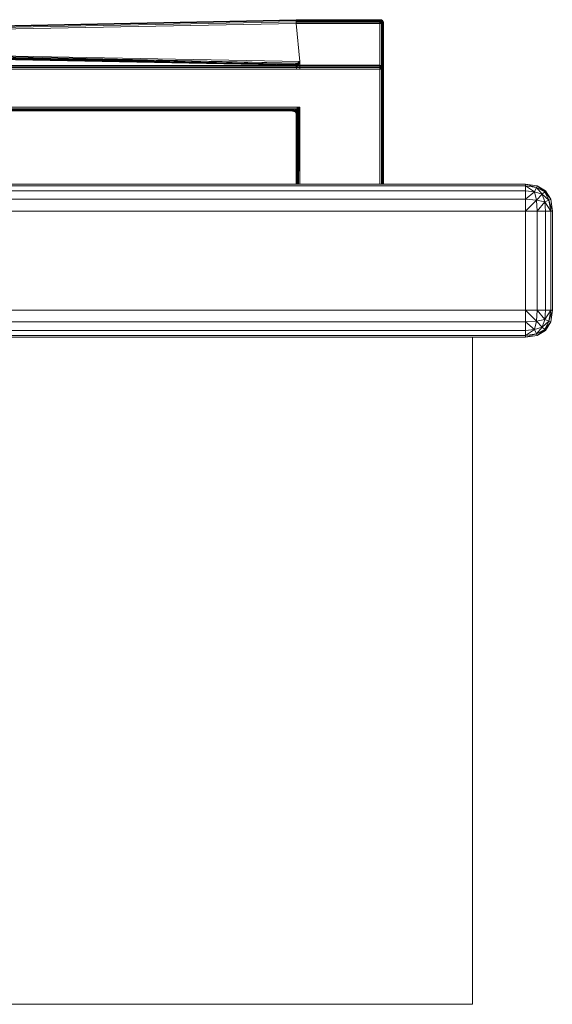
# Model space of a CAD drawing. Header units: millimetres. Extents: x 1 to 3476, y -521 to 159.
# Tile 32 of 130: x 823 to 908, y 1 to 159. Entities that reach past the tile are written whole.
import ezdxf

# ---------------------------------------------------------------- set-up
doc = ezdxf.new("R2010")
doc.units = ezdxf.units.MM
doc.layers.add('VG491211CA_dwg', color=8, linetype='Continuous', lineweight=9)

# ---------------------------------------------------------------- blocks, each defined once
blk = doc.blocks.new('VG491211CA_dwg-300031-Południe')
at = {"color": 18, "lineweight": 9}
for p, q in [((867.02, 158.9), (790.05, 157.41)), ((867.02, 158.79), (790.05, 157.3)), ((790.05, 157.11), (867.02, 158.6)), ((790.05, 156.85), (867.02, 158.34)), ((867.02, 158.9), (867.02, 158.94)), ((867.02, 158.94), (867.02, 158.9)), ((880.41, 158.94), (867.02, 158.94)), ((867.02, 158.94), (880.41, 158.94)), ((867.02, 158.79), (867.02, 158.9)), ((880.41, 158.9), (867.02, 158.9)), ((867.02, 158.9), (880.41, 158.9)), ((867.02, 158.6), (867.02, 158.79)), ((880.41, 158.79), (867.02, 158.79)), ((867.02, 158.79), (880.41, 158.79)), ((867.02, 158.34), (867.02, 158.6)), ((867.02, 158.6), (880.41, 158.6)), ((880.41, 158.6), (867.02, 158.6)), ((867.02, 158.34), (880.41, 158.34)), ((867.61, 152.22), (867.02, 158.34)), ((880.42, 158.88), (867.03, 158.88)), ((867.03, 158.88), (880.42, 158.88)), ((880.42, 158.85), (867.03, 158.85)), ((867.03, 158.85), (880.42, 158.85)), ((867.03, 158.73), (880.42, 158.73)), ((880.42, 158.73), (867.03, 158.73)), ((880.42, 158.55), (867.03, 158.55)), ((867.03, 158.55), (880.42, 158.55)), ((880.41, 158.9), (880.41, 158.94)), ((880.41, 158.94), (880.41, 158.9)), ((880.41, 158.94), (880.68, 158.9)), ((880.68, 158.9), (880.41, 158.94)), ((880.41, 158.94), (880.66, 158.86)), ((880.41, 158.94), (880.66, 158.86)), ((880.41, 158.79), (880.41, 158.9)), ((880.41, 158.9), (880.41, 158.79)), ((880.41, 158.9), (880.62, 158.77)), ((880.41, 158.9), (880.66, 158.86)), ((880.66, 158.86), (880.41, 158.9)), ((880.41, 158.9), (880.62, 158.77)), ((880.41, 158.6), (880.41, 158.79)), ((880.41, 158.79), (880.41, 158.6)), ((880.62, 158.77), (880.41, 158.79)), ((880.41, 158.79), (880.62, 158.77)), ((880.41, 158.6), (880.62, 158.77)), ((880.41, 158.6), (880.62, 158.77)), ((880.41, 158.34), (880.41, 158.6)), ((880.41, 158.6), (880.41, 158.34)), ((880.41, 158.6), (880.66, 158.58)), ((880.66, 158.58), (880.41, 158.6)), ((880.41, 158.34), (880.66, 158.58)), ((880.41, 158.34), (880.66, 158.58)), ((880.68, 158.34), (880.41, 158.34)), ((880.41, 158.34), (880.41, 151.63)), ((880.42, 158.85), (880.42, 158.88)), ((880.42, 158.88), (880.42, 158.85)), ((880.42, 158.88), (880.69, 158.85)), ((880.69, 158.85), (880.42, 158.88)), ((880.42, 158.88), (880.67, 158.81)), ((880.42, 158.88), (880.67, 158.81)), ((880.42, 158.73), (880.42, 158.85)), ((880.42, 158.85), (880.42, 158.73)), ((880.42, 158.85), (880.63, 158.72)), ((880.42, 158.85), (880.67, 158.81)), ((880.67, 158.81), (880.42, 158.85)), ((880.42, 158.85), (880.63, 158.72)), ((880.42, 158.73), (880.42, 158.55)), ((880.42, 158.55), (880.42, 158.73)), ((880.42, 158.73), (880.63, 158.72)), ((880.63, 158.72), (880.42, 158.73)), ((880.42, 158.55), (880.63, 158.72)), ((880.42, 158.55), (880.63, 158.72)), ((880.42, 158.55), (880.42, 158.28)), ((880.42, 158.28), (880.42, 158.55)), ((880.67, 158.53), (880.42, 158.55)), ((880.42, 158.55), (880.67, 158.53)), ((880.42, 158.28), (880.67, 158.53)), ((880.42, 158.28), (880.67, 158.53)), ((880.62, 158.77), (880.66, 158.86)), ((880.66, 158.86), (880.62, 158.77)), ((880.79, 158.71), (880.62, 158.77)), ((880.62, 158.77), (880.66, 158.58)), ((880.66, 158.58), (880.62, 158.77)), ((880.62, 158.77), (880.79, 158.71)), ((880.63, 158.72), (880.67, 158.81)), ((880.67, 158.81), (880.63, 158.72)), ((880.67, 158.53), (880.63, 158.72)), ((880.63, 158.72), (880.8, 158.66)), ((880.8, 158.66), (880.63, 158.72)), ((880.63, 158.72), (880.67, 158.53)), ((880.66, 158.86), (880.68, 158.9)), ((880.68, 158.9), (880.66, 158.86)), ((880.66, 158.86), (880.79, 158.71)), ((880.66, 158.86), (880.85, 158.77)), ((880.85, 158.77), (880.66, 158.86)), ((880.66, 158.86), (880.79, 158.71)), ((880.66, 158.58), (880.79, 158.71)), ((880.66, 158.58), (880.79, 158.71)), ((880.66, 158.58), (880.85, 158.54)), ((880.66, 158.58), (880.68, 158.34)), ((880.85, 158.54), (880.66, 158.58)), ((880.68, 158.34), (880.66, 158.58)), ((880.67, 158.81), (880.69, 158.85)), ((880.69, 158.85), (880.67, 158.81)), ((880.67, 158.81), (880.8, 158.66)), ((880.67, 158.81), (880.85, 158.72)), ((880.85, 158.72), (880.67, 158.81)), ((880.67, 158.81), (880.8, 158.66)), ((880.67, 158.53), (880.8, 158.66)), ((880.67, 158.53), (880.8, 158.66)), ((880.85, 158.49), (880.67, 158.53)), ((880.69, 158.28), (880.67, 158.53)), ((880.67, 158.53), (880.85, 158.49)), ((880.67, 158.53), (880.69, 158.28)), ((880.68, 158.9), (880.86, 158.79)), ((880.86, 158.79), (880.68, 158.9)), ((880.68, 158.9), (880.85, 158.77)), ((880.68, 158.9), (880.85, 158.77)), ((880.68, 158.34), (880.85, 158.54)), ((880.68, 158.34), (880.85, 158.54)), ((880.68, 158.34), (880.68, 132.58)), ((880.86, 158.34), (880.68, 158.34)), ((880.69, 158.85), (880.87, 158.73)), ((880.87, 158.73), (880.69, 158.85)), ((880.69, 158.85), (880.85, 158.72)), ((880.69, 158.85), (880.85, 158.72)), ((880.85, 158.77), (880.79, 158.71)), ((880.79, 158.71), (880.85, 158.77)), ((880.79, 158.71), (880.85, 158.54)), ((880.94, 158.58), (880.79, 158.71)), ((880.94, 158.58), (880.79, 158.71)), ((880.85, 158.54), (880.79, 158.71)), ((880.85, 158.72), (880.8, 158.66)), ((880.8, 158.66), (880.85, 158.72)), ((880.8, 158.66), (880.85, 158.49)), ((880.8, 158.66), (880.85, 158.49)), ((880.95, 158.53), (880.8, 158.66)), ((880.95, 158.53), (880.8, 158.66)), ((880.86, 158.79), (880.85, 158.77)), ((880.85, 158.77), (880.86, 158.79)), ((880.94, 158.58), (880.85, 158.77)), ((880.98, 158.6), (880.85, 158.77)), ((880.85, 158.77), (880.94, 158.58)), ((880.98, 158.6), (880.85, 158.77)), ((880.87, 158.73), (880.85, 158.72)), ((880.85, 158.72), (880.87, 158.73)), ((880.95, 158.53), (880.85, 158.72)), ((880.99, 158.55), (880.85, 158.72)), ((880.85, 158.72), (880.95, 158.53)), ((880.99, 158.55), (880.85, 158.72)), ((880.85, 158.54), (880.94, 158.58)), ((880.94, 158.58), (880.85, 158.54)), ((880.85, 158.54), (880.86, 158.34)), ((880.98, 158.34), (880.85, 158.54)), ((880.98, 158.34), (880.85, 158.54)), ((880.86, 158.34), (880.85, 158.54)), ((880.85, 158.49), (880.95, 158.53)), ((880.95, 158.53), (880.85, 158.49)), ((880.99, 158.28), (880.85, 158.49)), ((880.99, 158.28), (880.85, 158.49)), ((880.98, 158.6), (880.86, 158.79)), ((880.86, 158.79), (880.98, 158.6)), ((880.98, 158.34), (880.86, 158.34)), ((880.86, 158.34), (880.86, 132.58)), ((880.86, 158.34), (880.98, 158.34)), ((880.99, 158.55), (880.87, 158.73)), ((880.87, 158.73), (880.99, 158.55)), ((880.99, 158.28), (880.87, 158.28)), ((880.87, 158.28), (880.99, 158.28)), ((880.94, 158.58), (880.98, 158.6)), ((880.98, 158.6), (880.94, 158.58)), ((880.98, 158.34), (880.94, 158.58)), ((881.01, 158.34), (880.94, 158.58)), ((880.94, 158.58), (880.98, 158.34)), ((881.01, 158.34), (880.94, 158.58)), ((880.95, 158.53), (880.99, 158.55)), ((880.99, 158.55), (880.95, 158.53)), ((880.99, 158.28), (880.95, 158.53)), ((881.02, 158.28), (880.95, 158.53)), ((880.95, 158.53), (880.99, 158.28)), ((881.02, 158.28), (880.95, 158.53)), ((881.01, 158.34), (880.98, 158.6)), ((880.98, 158.6), (881.01, 158.34)), ((880.98, 132.58), (880.98, 158.34)), ((881.01, 158.34), (880.98, 158.34)), ((880.98, 158.34), (880.98, 132.58)), ((880.98, 158.34), (881.01, 158.34)), ((881.02, 158.28), (880.99, 158.55)), ((880.99, 158.55), (881.02, 158.28)), ((880.99, 132.58), (880.99, 158.28)), ((881.02, 158.28), (880.99, 158.28)), ((880.99, 158.28), (880.99, 132.58)), ((880.99, 158.28), (881.02, 158.28)), ((881.01, 132.58), (881.01, 158.34)), ((881.01, 158.34), (881.01, 132.58)), ((881.02, 132.58), (881.02, 158.28)), ((881.02, 158.28), (881.02, 132.58)), ((867.61, 152.22), (790.05, 153.72)), ((867.09, 151.97), (790.05, 153.69)), ((867.09, 151.97), (790.05, 153.46)), ((866.71, 151.79), (790.05, 153.43)), ((790.05, 153.27), (866.71, 151.79)), ((790.05, 153.26), (866.49, 151.68)), ((790.05, 153.16), (866.49, 151.68)), ((790.12, 153.1), (866.5, 151.63)), ((867.01, 151.59), (790.9, 151.59)), ((824.3, 152.5), (866.5, 151.63)), ((866.49, 151.68), (866.41, 151.65)), ((866.41, 151.65), (866.49, 151.68)), ((866.41, 151.65), (866.68, 151.6)), ((866.68, 151.6), (866.41, 151.65)), ((866.5, 151.63), (866.42, 151.59)), ((866.42, 151.59), (866.5, 151.63)), ((866.49, 151.68), (866.71, 151.79)), ((866.49, 151.68), (866.71, 151.64)), ((866.49, 151.68), (866.68, 151.6)), ((866.71, 151.64), (866.49, 151.68)), ((866.68, 151.6), (866.49, 151.68)), ((866.71, 151.64), (866.68, 151.6)), ((866.68, 151.6), (866.71, 151.64)), ((866.79, 151.77), (866.71, 151.64)), ((866.86, 151.75), (866.71, 151.64)), ((866.86, 151.75), (866.71, 151.64)), ((866.8, 151.72), (866.72, 151.59)), ((866.87, 151.7), (866.72, 151.59)), ((866.87, 151.7), (866.72, 151.59)), ((866.79, 151.77), (867.09, 151.97)), ((866.86, 151.75), (867.09, 151.97)), ((867.25, 151.87), (866.86, 151.75)), ((866.86, 151.75), (867.01, 151.63)), ((867.01, 151.63), (866.86, 151.75)), ((866.86, 151.75), (866.9, 151.52)), ((866.9, 151.52), (866.86, 151.75)), ((867.26, 151.81), (866.87, 151.7)), ((866.87, 151.7), (867.02, 151.58)), ((867.02, 151.58), (866.87, 151.7)), ((867.25, 151.87), (867.01, 151.63)), ((867.25, 151.87), (867.01, 151.63)), ((867.01, 151.63), (867.13, 151.48)), ((867.13, 151.48), (867.01, 151.63)), ((880.41, 151.63), (867.01, 151.63)), ((867.01, 151.63), (880.41, 151.63)), ((880.41, 151.59), (867.01, 151.59)), ((867.01, 151.59), (880.41, 151.59)), ((867.26, 151.81), (867.02, 151.58)), ((867.26, 151.81), (867.02, 151.58)), ((867.61, 152.22), (867.09, 151.97)), ((867.25, 151.87), (867.09, 151.97)), ((867.09, 151.97), (867.25, 151.87)), ((867.26, 151.81), (867.1, 151.92)), ((867.1, 151.92), (867.26, 151.81)), ((867.13, 151.48), (867.25, 151.87)), ((867.25, 151.87), (867.13, 151.48)), ((867.13, 151.48), (867.35, 151.7)), ((867.14, 151.43), (867.26, 151.81)), ((867.26, 151.81), (867.14, 151.43)), ((867.15, 151.41), (867.35, 151.7)), ((867.15, 151.41), (867.35, 151.7)), ((867.15, 151.41), (867.35, 151.7)), ((867.61, 152.22), (867.25, 151.87)), ((867.35, 151.7), (867.25, 151.87)), ((867.25, 151.87), (867.35, 151.7)), ((867.35, 151.7), (867.61, 152.22)), ((867.61, 151.03), (867.61, 152.22)), ((880.41, 151.59), (880.41, 151.63)), ((880.41, 151.63), (880.41, 151.59)), ((880.41, 151.63), (880.68, 151.59)), ((880.68, 151.59), (880.41, 151.63)), ((880.41, 151.63), (880.66, 151.55)), ((880.41, 151.63), (880.66, 151.55)), ((880.41, 151.48), (880.41, 151.59)), ((880.41, 151.59), (880.41, 151.48)), ((880.41, 151.59), (880.62, 151.46)), ((880.41, 151.59), (880.66, 151.55)), ((880.66, 151.55), (880.41, 151.59)), ((880.41, 151.59), (880.62, 151.46)), ((880.62, 151.46), (880.66, 151.55)), ((880.66, 151.55), (880.62, 151.46)), ((880.66, 151.55), (880.68, 151.59)), ((880.68, 151.59), (880.66, 151.55)), ((880.66, 151.55), (880.79, 151.4)), ((880.66, 151.55), (880.85, 151.46)), ((880.85, 151.46), (880.66, 151.55)), ((880.66, 151.55), (880.79, 151.4)), ((880.68, 151.59), (880.86, 151.48)), ((880.86, 151.48), (880.68, 151.59)), ((880.68, 151.59), (880.85, 151.46)), ((880.68, 151.59), (880.85, 151.46)), ((790.34, 151.03), (867.01, 151.03)), ((790.6, 151.29), (867.01, 151.29)), ((790.79, 151.48), (867.01, 151.48)), ((880.41, 151.48), (867.01, 151.48)), ((867.01, 151.48), (880.41, 151.48)), ((867.13, 151.48), (867.01, 151.33)), ((867.13, 151.48), (867.01, 151.33)), ((867.15, 151.41), (867.01, 151.33)), ((867.15, 151.41), (867.01, 151.33)), ((867.01, 151.29), (880.41, 151.29)), ((880.41, 151.29), (867.01, 151.29)), ((867.01, 151.03), (880.41, 151.03)), ((867.05, 151.11), (867.16, 151.33)), ((867.16, 151.33), (867.05, 151.11)), ((880.41, 151.29), (880.41, 151.48)), ((880.41, 151.48), (880.41, 151.29)), ((880.62, 151.46), (880.41, 151.48)), ((880.41, 151.48), (880.62, 151.46)), ((880.41, 151.29), (880.62, 151.46)), ((880.41, 151.29), (880.62, 151.46)), ((880.41, 151.03), (880.41, 151.29)), ((880.41, 151.29), (880.41, 151.03)), ((880.41, 151.29), (880.66, 151.27)), ((880.66, 151.27), (880.41, 151.29)), ((880.41, 151.03), (880.66, 151.27)), ((880.41, 151.03), (880.66, 151.27)), ((880.41, 151.03), (880.41, 144.33)), ((880.68, 151.03), (880.41, 151.03)), ((880.41, 151.03), (880.68, 151.03)), ((880.79, 151.4), (880.62, 151.46)), ((880.62, 151.46), (880.66, 151.27)), ((880.66, 151.27), (880.62, 151.46)), ((880.62, 151.46), (880.79, 151.4)), ((880.66, 151.27), (880.79, 151.4)), ((880.66, 151.27), (880.79, 151.4)), ((880.66, 151.27), (880.85, 151.24)), ((880.66, 151.27), (880.68, 151.03)), ((880.85, 151.24), (880.66, 151.27)), ((880.68, 151.03), (880.66, 151.27)), ((880.68, 151.03), (880.85, 151.24)), ((880.68, 151.03), (880.85, 151.24)), ((880.68, 151.03), (880.68, 144.33)), ((880.86, 151.03), (880.68, 151.03)), ((880.68, 132.58), (880.68, 151.03)), ((880.68, 151.03), (880.86, 151.03)), ((880.85, 151.46), (880.79, 151.4)), ((880.79, 151.4), (880.85, 151.46)), ((880.79, 151.4), (880.85, 151.24)), ((880.94, 151.27), (880.79, 151.4)), ((880.94, 151.27), (880.79, 151.4)), ((880.85, 151.24), (880.79, 151.4)), ((880.86, 151.48), (880.85, 151.46)), ((880.85, 151.46), (880.86, 151.48)), ((880.98, 151.29), (880.85, 151.46)), ((880.98, 151.29), (880.85, 151.46)), ((880.94, 151.27), (880.85, 151.46)), ((880.98, 151.29), (880.85, 151.46)), ((880.85, 151.46), (880.94, 151.27)), ((880.98, 151.29), (880.85, 151.46)), ((880.99, 151.24), (880.85, 151.41)), ((880.99, 151.24), (880.85, 151.41)), ((880.99, 151.24), (880.85, 151.41)), ((880.99, 151.24), (880.85, 151.41)), ((880.85, 151.24), (880.94, 151.27)), ((880.94, 151.27), (880.85, 151.24)), ((880.98, 151.03), (880.85, 151.24)), ((880.98, 151.03), (880.85, 151.24)), ((880.85, 151.24), (880.86, 151.03)), ((880.98, 151.03), (880.85, 151.24)), ((880.98, 151.03), (880.85, 151.24)), ((880.86, 151.03), (880.85, 151.24)), ((880.99, 150.98), (880.85, 151.18)), ((880.99, 150.98), (880.85, 151.18)), ((880.99, 150.98), (880.85, 151.18)), ((880.99, 150.98), (880.85, 151.18)), ((880.98, 151.29), (880.86, 151.48)), ((880.86, 151.48), (880.98, 151.29)), ((880.98, 151.29), (880.86, 151.48)), ((880.86, 151.48), (880.98, 151.29)), ((880.98, 151.03), (880.86, 151.03)), ((880.86, 151.03), (880.86, 144.33)), ((880.86, 132.58), (880.86, 151.03)), ((880.86, 151.03), (880.98, 151.03)), ((880.98, 151.03), (880.86, 151.03)), ((880.86, 151.03), (880.98, 151.03)), ((880.99, 151.24), (880.87, 151.43)), ((880.87, 151.43), (880.99, 151.24)), ((880.99, 151.24), (880.87, 151.43)), ((880.87, 151.43), (880.99, 151.24)), ((880.99, 150.98), (880.87, 150.98)), ((880.87, 150.98), (880.99, 150.98)), ((880.99, 150.98), (880.87, 150.98)), ((880.87, 150.98), (880.99, 150.98)), ((880.94, 151.27), (880.98, 151.29)), ((880.98, 151.29), (880.94, 151.27)), ((880.94, 151.27), (880.98, 151.29)), ((880.98, 151.29), (880.94, 151.27)), ((880.98, 151.03), (880.94, 151.27)), ((881.01, 151.03), (880.94, 151.27)), ((880.94, 151.27), (880.98, 151.03)), ((881.01, 151.03), (880.94, 151.27)), ((880.98, 151.03), (880.94, 151.27)), ((881.01, 151.03), (880.94, 151.27)), ((880.94, 151.27), (880.98, 151.03)), ((881.01, 151.03), (880.94, 151.27)), ((880.95, 151.22), (880.99, 151.24)), ((880.99, 151.24), (880.95, 151.22)), ((880.95, 151.22), (880.99, 151.24)), ((880.99, 151.24), (880.95, 151.22)), ((880.99, 150.98), (880.95, 151.22)), ((881.02, 150.98), (880.95, 151.22)), ((880.95, 151.22), (880.99, 150.98)), ((881.02, 150.98), (880.95, 151.22)), ((880.99, 150.98), (880.95, 151.22)), ((881.02, 150.98), (880.95, 151.22)), ((880.95, 151.22), (880.99, 150.98)), ((881.02, 150.98), (880.95, 151.22)), ((881.01, 151.03), (880.98, 151.29)), ((880.98, 151.29), (881.01, 151.03)), ((881.01, 151.03), (880.98, 151.29)), ((880.98, 151.29), (881.01, 151.03)), ((880.98, 144.33), (880.98, 151.03)), ((881.01, 151.03), (880.98, 151.03)), ((880.98, 151.03), (880.98, 132.58)), ((880.98, 151.03), (881.01, 151.03)), ((880.98, 132.58), (880.98, 151.03)), ((881.01, 151.03), (880.98, 151.03)), ((880.98, 151.03), (880.98, 132.58)), ((880.98, 151.03), (881.01, 151.03)), ((881.02, 150.98), (880.99, 151.24)), ((880.99, 151.24), (881.02, 150.98)), ((881.02, 150.98), (880.99, 151.24)), ((880.99, 151.24), (881.02, 150.98)), ((880.99, 150.98), (880.99, 144.54)), ((880.99, 150.98), (881.02, 150.98)), ((880.99, 144.27), (880.99, 150.98)), ((881.02, 150.98), (880.99, 150.98)), ((880.99, 150.98), (880.99, 144.27)), ((880.99, 150.98), (881.02, 150.98)), ((880.99, 132.58), (880.99, 150.98)), ((881.02, 150.98), (880.99, 150.98)), ((881.01, 144.33), (881.01, 151.03)), ((881.01, 151.03), (881.01, 132.58)), ((881.01, 132.58), (881.01, 151.03)), ((881.01, 151.03), (881.01, 132.58)), ((881.02, 150.98), (881.02, 144.27)), ((881.02, 144.27), (881.02, 150.98)), ((881.02, 150.98), (881.02, 144.27)), ((881.02, 132.58), (881.02, 150.98)), ((867.61, 144.93), (790.34, 144.93)), ((790.39, 144.31), (866.69, 144.31)), ((867.09, 144.66), (790.6, 144.66)), ((866.71, 144.48), (790.79, 144.48)), ((790.9, 144.36), (866.49, 144.36)), ((866.49, 144.36), (866.41, 144.33)), ((866.41, 144.33), (866.49, 144.36)), ((866.41, 144.33), (866.49, 144.36)), ((866.41, 144.33), (866.49, 144.36)), ((866.41, 144.33), (866.68, 144.29)), ((866.68, 144.29), (866.41, 144.33)), ((866.41, 144.33), (866.68, 144.29)), ((866.68, 144.29), (866.41, 144.33)), ((866.5, 144.31), (866.42, 144.27)), ((866.42, 144.27), (866.5, 144.31)), ((866.42, 144.27), (866.69, 144.24)), ((866.69, 144.24), (866.42, 144.27)), ((866.47, 144.31), (866.44, 144.27)), ((866.61, 144.27), (866.44, 144.27)), ((866.44, 144.27), (866.7, 144.24)), ((866.7, 144.24), (866.47, 144.31)), ((866.49, 144.36), (866.71, 144.48)), ((866.49, 144.36), (866.71, 144.33)), ((866.49, 144.36), (866.68, 144.29)), ((866.71, 144.33), (866.49, 144.36)), ((866.68, 144.29), (866.49, 144.36)), ((866.49, 144.36), (866.71, 144.33)), ((866.49, 144.36), (866.68, 144.29)), ((866.71, 144.33), (866.49, 144.36)), ((866.68, 144.29), (866.49, 144.36)), ((866.5, 144.31), (866.72, 144.27)), ((866.5, 144.31), (866.69, 144.24)), ((866.72, 144.27), (866.5, 144.31)), ((866.69, 144.24), (866.5, 144.31)), ((866.61, 144.27), (866.69, 144.31)), ((866.87, 144.24), (866.61, 144.27)), ((866.71, 144.33), (866.68, 144.29)), ((866.68, 144.29), (866.71, 144.33)), ((866.71, 144.33), (866.68, 144.29)), ((866.68, 144.29), (866.71, 144.33)), ((866.68, 144.29), (866.86, 144.18)), ((866.86, 144.18), (866.68, 144.29)), ((866.68, 144.29), (866.86, 144.18)), ((866.86, 144.18), (866.68, 144.29)), ((866.69, 144.31), (866.92, 144.42)), ((866.69, 144.31), (866.92, 144.27)), ((866.69, 144.31), (866.87, 144.24)), ((866.72, 144.27), (866.69, 144.24)), ((866.69, 144.24), (866.72, 144.27)), ((866.69, 144.24), (866.87, 144.12)), ((866.87, 144.12), (866.69, 144.24)), ((866.7, 144.24), (866.72, 144.28)), ((866.87, 144.24), (866.7, 144.24)), ((866.7, 144.24), (866.88, 144.12)), ((866.7, 144.24), (866.91, 144.15)), ((866.79, 144.46), (866.71, 144.33)), ((866.86, 144.44), (866.71, 144.33)), ((866.86, 144.44), (866.71, 144.33)), ((866.86, 144.44), (866.71, 144.33)), ((866.86, 144.44), (866.71, 144.33)), ((866.71, 144.33), (866.9, 144.21)), ((866.71, 144.33), (866.86, 144.18)), ((866.9, 144.21), (866.71, 144.33)), ((866.86, 144.18), (866.71, 144.33)), ((866.71, 144.33), (866.9, 144.21)), ((866.71, 144.33), (866.86, 144.18)), ((866.9, 144.21), (866.71, 144.33)), ((866.86, 144.18), (866.71, 144.33)), ((866.91, 144.15), (866.72, 144.28)), ((866.72, 144.27), (866.91, 144.16)), ((866.72, 144.27), (866.87, 144.12)), ((866.91, 144.16), (866.72, 144.27)), ((866.87, 144.12), (866.72, 144.27)), ((866.79, 144.46), (867.09, 144.66)), ((867.03, 144.21), (866.83, 144.37)), ((866.91, 144.15), (866.83, 144.37)), ((866.86, 144.44), (867.09, 144.66)), ((867.25, 144.56), (866.86, 144.44)), ((866.86, 144.44), (867.01, 144.33)), ((866.86, 144.44), (867.01, 144.33)), ((867.01, 144.33), (866.86, 144.44)), ((867.01, 144.33), (866.86, 144.44)), ((866.86, 144.44), (866.9, 144.21)), ((866.9, 144.21), (866.86, 144.44)), ((866.86, 144.44), (866.9, 144.21)), ((866.9, 144.21), (866.86, 144.44)), ((866.86, 144.18), (866.9, 144.21)), ((866.9, 144.21), (866.86, 144.18)), ((866.86, 144.18), (866.9, 144.21)), ((866.9, 144.21), (866.86, 144.18)), ((866.98, 143.99), (866.86, 144.18)), ((866.86, 144.18), (866.98, 143.99)), ((866.98, 143.99), (866.86, 144.18)), ((866.86, 144.18), (866.98, 143.99)), ((867.01, 144.03), (866.86, 144.18)), ((866.86, 144.18), (867.01, 144.03)), ((867.01, 144.03), (866.86, 144.18)), ((866.86, 144.18), (867.01, 144.03)), ((866.87, 144.39), (866.91, 144.16)), ((866.91, 144.16), (866.87, 144.39)), ((866.92, 144.27), (866.87, 144.24)), ((867.06, 144.12), (866.87, 144.24)), ((866.87, 144.24), (866.88, 144.12)), ((866.87, 144.12), (866.91, 144.16)), ((866.91, 144.16), (866.87, 144.12)), ((866.99, 143.94), (866.87, 144.12)), ((866.87, 144.12), (866.99, 143.94)), ((867.02, 143.97), (866.87, 144.12)), ((866.87, 144.12), (867.02, 143.97)), ((866.88, 144.12), (866.91, 144.15)), ((867.06, 144.12), (866.88, 144.12)), ((866.88, 144.12), (866.99, 143.94)), ((867.03, 143.96), (866.88, 144.12)), ((866.9, 144.21), (867.01, 144.33)), ((867.01, 144.33), (866.9, 144.21)), ((866.9, 144.21), (867.01, 144.33)), ((867.01, 144.33), (866.9, 144.21)), ((867.13, 144.18), (866.9, 144.21)), ((867.01, 144.03), (866.9, 144.21)), ((866.9, 144.21), (867.13, 144.18)), ((866.9, 144.21), (867.01, 144.03)), ((867.13, 144.18), (866.9, 144.21)), ((867.01, 144.03), (866.9, 144.21)), ((866.9, 144.21), (867.13, 144.18)), ((866.9, 144.21), (867.01, 144.03)), ((866.91, 144.16), (867.02, 144.27)), ((867.02, 144.27), (866.91, 144.16)), ((866.91, 144.15), (867.03, 144.21)), ((867.14, 144.12), (866.91, 144.16)), ((867.02, 143.97), (866.91, 144.16)), ((866.91, 144.16), (867.14, 144.12)), ((866.91, 144.16), (867.02, 143.97)), ((867.03, 143.96), (866.91, 144.15)), ((867, 144.4), (866.92, 144.27)), ((867.07, 144.39), (866.92, 144.27)), ((866.92, 144.27), (867.11, 144.16)), ((866.92, 144.27), (867.06, 144.12)), ((867.01, 144.03), (866.98, 143.99)), ((866.98, 143.99), (867.01, 144.03)), ((867.01, 144.03), (866.98, 143.99)), ((866.98, 143.99), (867.01, 144.03)), ((867.01, 143.73), (866.98, 143.99)), ((866.98, 143.99), (867.01, 143.73)), ((867.01, 143.73), (866.98, 143.99)), ((866.98, 143.99), (867.01, 143.73)), ((867.05, 143.8), (866.98, 143.99)), ((866.98, 143.99), (867.05, 143.8)), ((867.05, 143.8), (866.98, 143.99)), ((866.98, 143.99), (867.05, 143.8)), ((866.99, 143.94), (867.06, 144.12)), ((867.02, 143.97), (866.99, 143.94)), ((866.99, 143.94), (867.02, 143.97)), ((867.03, 143.96), (866.99, 143.94)), ((866.99, 143.94), (867.18, 143.94)), ((866.99, 143.94), (867.03, 143.67)), ((867.02, 143.67), (866.99, 143.94)), ((866.99, 143.94), (867.02, 143.67)), ((867.06, 143.67), (866.99, 143.94)), ((867.06, 143.75), (866.99, 143.94)), ((866.99, 143.94), (867.06, 143.75)), ((867, 144.4), (867.3, 144.61)), ((867.01, 132.58), (867.01, 144.66)), ((867.01, 144.66), (867.01, 132.58)), ((867.25, 144.56), (867.01, 144.33)), ((867.25, 144.56), (867.01, 144.33)), ((867.25, 144.56), (867.01, 144.33)), ((867.25, 144.56), (867.01, 144.33)), ((867.01, 144.33), (867.13, 144.18)), ((867.01, 144.33), (867.13, 144.18)), ((867.13, 144.18), (867.01, 144.33)), ((867.13, 144.18), (867.01, 144.33)), ((867.13, 144.18), (867.01, 144.03)), ((867.13, 144.18), (867.01, 144.03)), ((867.13, 144.18), (867.01, 144.03)), ((867.13, 144.18), (867.01, 144.03)), ((867.15, 144.1), (867.01, 144.03)), ((867.15, 144.1), (867.01, 144.03)), ((867.15, 144.1), (867.01, 144.03)), ((867.15, 144.1), (867.01, 144.03)), ((867.05, 143.8), (867.01, 144.03)), ((867.01, 144.03), (867.05, 143.8)), ((867.05, 143.8), (867.01, 144.03)), ((867.01, 144.03), (867.05, 143.8)), ((867.01, 143.73), (867.05, 143.8)), ((867.05, 143.8), (867.01, 143.73)), ((867.01, 143.73), (867.05, 143.8)), ((867.05, 143.8), (867.01, 143.73)), ((867.01, 132.58), (867.01, 143.73)), ((867.01, 143.73), (867.01, 132.58)), ((867.01, 132.58), (867.01, 143.73)), ((867.01, 143.73), (867.01, 132.58)), ((867.02, 132.58), (867.02, 144.61)), ((867.02, 144.61), (867.02, 132.58)), ((867.26, 144.51), (867.02, 144.27)), ((867.26, 144.51), (867.02, 144.27)), ((867.02, 144.45), (867.03, 144.21)), ((867.02, 144.45), (867.18, 144.25)), ((867.02, 144.27), (867.14, 144.12)), ((867.14, 144.12), (867.02, 144.27)), ((867.14, 144.12), (867.02, 143.97)), ((867.14, 144.12), (867.02, 143.97)), ((867.15, 144.05), (867.02, 143.97)), ((867.15, 144.05), (867.02, 143.97)), ((867.06, 143.75), (867.02, 143.97)), ((867.02, 143.97), (867.06, 143.75)), ((867.02, 143.67), (867.06, 143.75)), ((867.06, 143.75), (867.02, 143.67)), ((867.02, 132.58), (867.02, 143.67)), ((867.02, 143.67), (867.02, 132.58)), ((867.02, 132.58), (867.03, 143.67)), ((867.18, 144.25), (867.03, 144.21)), ((867.03, 144.21), (867.14, 143.99)), ((867.03, 143.96), (867.03, 144.21)), ((867.14, 143.99), (867.03, 143.96)), ((867.17, 143.67), (867.03, 143.96)), ((867.06, 143.67), (867.03, 143.96)), ((867.03, 143.67), (867.18, 143.94)), ((867.03, 132.58), (867.03, 143.67)), ((867.03, 143.67), (867.06, 143.67)), ((867.03, 143.67), (867.21, 143.67)), ((867.04, 132.58), (867.06, 143.67)), ((867.05, 132.58), (867.05, 144.66)), ((867.05, 144.66), (867.05, 132.58)), ((867.05, 143.8), (867.16, 144.03)), ((867.16, 144.03), (867.05, 143.8)), ((867.05, 143.8), (867.16, 144.03)), ((867.16, 144.03), (867.05, 143.8)), ((867.05, 132.58), (867.05, 143.8)), ((867.05, 143.8), (867.05, 132.58)), ((867.05, 132.58), (867.05, 143.8)), ((867.05, 143.8), (867.05, 132.58)), ((867.06, 132.58), (867.06, 144.61)), ((867.06, 144.61), (867.06, 132.58)), ((867.11, 144.16), (867.06, 144.12)), ((867.18, 143.94), (867.06, 144.12)), ((867.06, 144.12), (867.22, 143.97)), ((867.06, 143.75), (867.17, 143.97)), ((867.17, 143.97), (867.06, 143.75)), ((867.06, 132.58), (867.06, 143.75)), ((867.06, 143.75), (867.06, 132.58)), ((867.07, 132.58), (867.06, 143.67)), ((867.06, 143.67), (867.17, 143.67)), ((867.07, 144.39), (867.3, 144.61)), ((867.5, 144.54), (867.07, 144.39)), ((867.07, 144.39), (867.22, 144.27)), ((867.07, 144.39), (867.11, 144.16)), ((867.21, 143.67), (867.07, 132.58)), ((867.61, 144.93), (867.09, 144.66)), ((867.25, 144.56), (867.09, 144.66)), ((867.25, 144.56), (867.09, 144.66)), ((867.09, 144.66), (867.25, 144.56)), ((867.15, 132.58), (867.09, 144.66)), ((867.09, 144.66), (867.15, 132.58)), ((867.16, 132.58), (867.09, 144.61)), ((867.09, 144.61), (867.16, 132.58)), ((867.09, 132.58), (867.17, 143.67)), ((867.21, 143.67), (867.1, 132.58)), ((867.22, 144.27), (867.11, 144.16)), ((867.11, 144.16), (867.33, 144.12)), ((867.11, 144.16), (867.22, 143.97)), ((867.25, 143.75), (867.11, 132.58)), ((867.13, 144.18), (867.25, 144.56)), ((867.13, 144.18), (867.25, 144.56)), ((867.25, 144.56), (867.13, 144.18)), ((867.25, 144.56), (867.13, 144.18)), ((867.13, 144.18), (867.35, 144.4)), ((867.13, 144.18), (867.35, 144.4)), ((867.14, 144.12), (867.26, 144.51)), ((867.26, 144.51), (867.14, 144.12)), ((867.14, 144.12), (867.36, 144.35)), ((867.18, 144.25), (867.14, 143.99)), ((867.14, 143.99), (867.17, 143.67)), ((867.31, 143.99), (867.14, 143.99)), ((867.15, 144.1), (867.35, 144.4)), ((867.15, 144.1), (867.35, 144.4)), ((867.15, 144.1), (867.35, 144.4)), ((867.15, 144.1), (867.35, 144.4)), ((867.15, 144.1), (867.35, 144.4)), ((867.15, 144.1), (867.35, 144.4)), ((867.15, 144.05), (867.36, 144.35)), ((867.15, 144.05), (867.36, 144.35)), ((867.15, 144.05), (867.36, 144.35)), ((867.16, 144.93), (867.16, 132.58)), ((867.16, 144.93), (867.16, 132.58)), ((867.16, 144.03), (867.16, 132.58)), ((867.16, 144.03), (867.16, 132.58)), ((867.16, 144.03), (867.16, 132.58)), ((867.16, 144.03), (867.16, 132.58)), ((867.17, 132.58), (867.17, 144.61)), ((867.17, 144.61), (867.17, 132.58)), ((867.31, 143.99), (867.17, 143.67)), ((867.17, 132.58), (867.17, 143.97)), ((867.17, 143.97), (867.17, 132.58)), ((867.17, 143.67), (867.18, 132.58)), ((867.17, 143.67), (867.36, 143.67)), ((867.18, 144.25), (867.31, 143.99)), ((867.18, 143.94), (867.22, 143.97)), ((867.21, 143.67), (867.18, 143.94)), ((867.18, 143.94), (867.25, 143.75)), ((867.25, 143.75), (867.2, 132.58)), ((867.25, 143.75), (867.21, 143.67)), ((867.32, 132.58), (867.22, 144.93)), ((867.22, 144.93), (867.32, 132.58)), ((867.22, 144.27), (867.33, 144.12)), ((867.33, 144.12), (867.22, 143.97)), ((867.35, 144.05), (867.22, 143.97)), ((867.22, 143.97), (867.25, 143.75)), ((867.23, 144.61), (867.33, 132.58)), ((867.33, 132.58), (867.23, 144.61)), ((867.61, 144.93), (867.25, 144.56)), ((867.35, 144.4), (867.25, 144.56)), ((867.35, 144.4), (867.25, 144.56)), ((867.25, 144.56), (867.35, 144.4)), ((867.35, 144.4), (867.61, 144.93)), ((867.35, 132.58), (867.35, 144.93)), ((867.35, 132.58), (867.35, 144.4)), ((867.35, 144.4), (867.35, 132.58)), ((867.57, 132.58), (867.43, 144.93)), ((867.61, 132.58), (867.61, 144.93)), ((880.41, 144.33), (880.41, 132.58)), ((880.68, 144.33), (880.68, 132.58)), ((880.99, 144.54), (880.86, 144.46)), ((880.86, 144.33), (880.86, 132.58)), ((880.99, 144.01), (880.86, 144.09)), ((880.87, 144.72), (880.99, 144.54)), ((880.99, 144.01), (880.87, 143.82)), ((880.99, 144.54), (880.95, 144.27)), ((880.95, 144.27), (880.99, 144.01)), ((881.02, 144.27), (880.95, 144.27)), ((880.98, 132.58), (880.98, 144.33)), ((880.99, 144.54), (881.02, 144.27)), ((881.02, 144.27), (880.99, 144.01)), ((880.99, 132.58), (880.99, 144.27)), ((880.99, 144.27), (880.99, 132.58)), ((880.99, 144.01), (880.99, 132.58)), ((881.01, 132.58), (881.01, 144.33)), ((881.02, 132.58), (881.02, 144.27)), ((881.02, 144.27), (881.02, 132.58)), ((881.02, 144.27), (881.02, 132.58)), ((867.35, 142.96), (867.22, 132.58)), ((867.22, 132.58), (867.35, 142.54)), ((903.79, 132.58), (5.07, 132.58)), ((903.79, 132.58), (905.54, 132.04)), ((903.79, 132.58), (905.68, 132.31)), ((905.68, 132.31), (903.79, 132.58)), ((903.79, 132.58), (905.54, 132.04)), ((903.79, 132.58), (903.79, 132.31)), ((903.79, 132.31), (5.07, 132.31)), ((5.07, 131.5), (903.79, 131.5)), ((903.79, 132.31), (905.27, 131.36)), ((903.79, 132.31), (905.54, 132.04)), ((905.54, 132.04), (903.79, 132.31)), ((903.79, 132.31), (905.27, 131.36)), ((903.79, 132.31), (903.79, 131.5)), ((905.27, 131.36), (903.79, 131.5)), ((903.79, 131.5), (905.27, 131.36)), ((903.79, 130.15), (903.79, 131.5)), ((903.79, 130.15), (905.27, 131.36)), ((903.79, 130.15), (905.27, 131.36)), ((905.27, 131.36), (905.54, 132.04)), ((905.54, 132.04), (905.27, 131.36)), ((906.49, 130.96), (905.27, 131.36)), ((905.27, 131.36), (906.49, 130.96)), ((905.54, 130.01), (905.27, 131.36)), ((905.27, 131.36), (905.54, 130.01)), ((905.54, 132.04), (905.68, 132.31)), ((905.68, 132.31), (905.54, 132.04)), ((905.54, 132.04), (906.49, 130.96)), ((905.54, 132.04), (906.89, 131.36)), ((906.89, 131.36), (905.54, 132.04)), ((905.54, 132.04), (906.49, 130.96)), ((905.68, 132.31), (906.89, 131.36)), ((905.68, 132.31), (907.03, 131.5)), ((907.03, 131.5), (905.68, 132.31)), ((905.68, 132.31), (906.89, 131.36)), ((906.89, 131.36), (906.49, 130.96)), ((906.49, 130.96), (906.89, 131.36)), ((907.03, 131.5), (906.89, 131.36)), ((906.89, 131.36), (907.03, 131.5)), ((906.89, 131.36), (907.57, 130.01)), ((907.84, 130.15), (906.89, 131.36)), ((907.57, 130.01), (906.89, 131.36)), ((907.84, 130.15), (906.89, 131.36)), ((907.84, 130.15), (907.03, 131.5)), ((907.03, 131.5), (907.84, 130.15)), ((5.07, 130.15), (903.79, 130.15)), ((903.79, 128.26), (903.79, 130.15)), ((905.54, 130.01), (903.79, 130.15)), ((903.79, 130.15), (905.54, 130.01)), ((903.79, 128.26), (905.54, 130.01)), ((903.79, 128.26), (905.54, 130.01)), ((905.54, 130.01), (906.49, 130.96)), ((905.54, 130.01), (906.49, 130.96)), ((906.89, 129.74), (905.54, 130.01)), ((905.68, 128.26), (905.54, 130.01)), ((905.54, 130.01), (906.89, 129.74)), ((905.54, 130.01), (905.68, 128.26)), ((905.68, 128.26), (906.89, 129.74)), ((905.68, 128.26), (906.89, 129.74)), ((906.49, 130.96), (906.89, 129.74)), ((907.57, 130.01), (906.49, 130.96)), ((906.49, 130.96), (906.89, 129.74)), ((907.57, 130.01), (906.49, 130.96)), ((907.57, 130.01), (906.89, 129.74)), ((906.89, 129.74), (907.57, 130.01)), ((906.89, 129.74), (907.03, 128.26)), ((907.84, 128.26), (906.89, 129.74)), ((906.89, 129.74), (907.03, 128.26)), ((907.84, 128.26), (906.89, 129.74)), ((907.84, 130.15), (907.57, 130.01)), ((907.57, 130.01), (907.84, 130.15)), ((907.57, 130.01), (907.84, 128.26)), ((908.11, 128.26), (907.57, 130.01)), ((907.84, 128.26), (907.57, 130.01)), ((908.11, 128.26), (907.57, 130.01)), ((908.11, 128.26), (907.84, 130.15)), ((907.84, 130.15), (908.11, 128.26)), ((5.07, 128.26), (903.79, 128.26)), ((903.79, 128.26), (903.79, 112.38)), ((905.68, 128.26), (903.79, 128.26)), ((905.68, 128.26), (905.68, 112.38)), ((907.03, 128.26), (905.68, 128.26)), ((907.84, 128.26), (907.03, 128.26)), ((907.03, 128.26), (907.03, 112.38)), ((907.84, 128.26), (908.11, 128.26)), ((907.84, 112.38), (907.84, 128.26)), ((908.11, 128.26), (907.84, 128.26)), ((908.11, 128.26), (908.11, 112.38)), ((908.11, 112.38), (908.11, 128.26)), ((903.79, 112.38), (5.07, 112.38)), ((903.79, 112.38), (905.68, 112.38)), ((903.79, 110.49), (903.79, 112.38)), ((903.79, 112.38), (905.54, 110.63)), ((903.79, 112.38), (905.54, 110.63)), ((905.54, 110.63), (905.68, 112.38)), ((905.68, 112.38), (905.54, 110.63)), ((905.68, 112.38), (907.03, 112.38)), ((905.68, 112.38), (906.89, 110.9)), ((905.68, 112.38), (906.89, 110.9)), ((907.03, 112.38), (906.89, 110.9)), ((907.84, 112.38), (906.89, 110.9)), ((907.84, 112.38), (906.89, 110.9)), ((907.03, 112.38), (906.89, 110.9)), ((907.03, 112.38), (907.84, 112.38)), ((907.84, 112.38), (907.57, 110.63)), ((908.11, 112.38), (907.57, 110.63)), ((907.57, 110.63), (907.84, 112.38)), ((908.11, 112.38), (907.57, 110.63)), ((908.11, 112.38), (907.84, 112.38)), ((908.11, 112.38), (907.84, 110.49)), ((907.84, 110.49), (908.11, 112.38)), ((907.84, 112.38), (908.11, 112.38)), ((903.79, 110.49), (5.07, 110.49)), ((903.79, 110.49), (905.54, 110.63)), ((905.54, 110.63), (903.79, 110.49)), ((903.79, 109.14), (903.79, 110.49)), ((903.79, 110.49), (905.27, 109.28)), ((903.79, 110.49), (905.27, 109.28)), ((905.27, 109.28), (905.54, 110.63)), ((905.54, 110.63), (905.27, 109.28)), ((905.54, 110.63), (906.89, 110.9)), ((906.89, 110.9), (905.54, 110.63)), ((905.54, 110.63), (906.49, 109.68)), ((905.54, 110.63), (906.49, 109.68)), ((906.89, 110.9), (906.49, 109.68)), ((906.89, 110.9), (906.49, 109.68)), ((907.57, 110.63), (906.49, 109.68)), ((907.57, 110.63), (906.49, 109.68)), ((906.89, 110.9), (907.57, 110.63)), ((907.57, 110.63), (906.89, 110.9)), ((907.57, 110.63), (906.89, 109.28)), ((906.89, 109.28), (907.57, 110.63)), ((907.84, 110.49), (906.89, 109.28)), ((907.84, 110.49), (906.89, 109.28)), ((907.84, 110.49), (907.03, 109.14)), ((907.03, 109.14), (907.84, 110.49)), ((907.57, 110.63), (907.84, 110.49)), ((907.84, 110.49), (907.57, 110.63)), ((5.07, 109.14), (903.79, 109.14)), ((905.27, 109.28), (903.79, 109.14)), ((903.79, 109.14), (905.27, 109.28)), ((903.79, 108.33), (905.27, 109.28)), ((903.79, 108.33), (905.27, 109.28)), ((903.79, 108.33), (903.79, 109.14)), ((906.49, 109.68), (905.27, 109.28)), ((905.27, 109.28), (906.49, 109.68)), ((905.27, 109.28), (905.54, 108.6)), ((905.54, 108.6), (905.27, 109.28)), ((905.54, 108.6), (906.49, 109.68)), ((905.54, 108.6), (906.49, 109.68)), ((905.54, 108.6), (906.89, 109.28)), ((906.89, 109.28), (905.54, 108.6)), ((905.68, 108.33), (906.89, 109.28)), ((905.68, 108.33), (906.89, 109.28)), ((905.68, 108.33), (907.03, 109.14)), ((907.03, 109.14), (905.68, 108.33)), ((906.89, 109.28), (906.49, 109.68)), ((906.49, 109.68), (906.89, 109.28)), ((907.03, 109.14), (906.89, 109.28)), ((906.89, 109.28), (907.03, 109.14)), ((5.07, 108.33), (903.79, 108.33)), ((5.07, 108.06), (903.79, 108.06)), ((895.27, 108.06), (895.27, 1.13)), ((903.79, 108.33), (905.54, 108.6)), ((903.79, 108.06), (905.54, 108.6)), ((905.54, 108.6), (903.79, 108.33)), ((903.79, 108.06), (905.54, 108.6)), ((903.79, 108.06), (903.79, 108.33)), ((903.79, 108.06), (905.68, 108.33)), ((905.68, 108.33), (903.79, 108.06)), ((905.54, 108.6), (905.68, 108.33)), ((905.68, 108.33), (905.54, 108.6)), ((15.52, 1.13), (895.27, 1.13))]:
    blk.add_line(p, q, dxfattribs=at)

msp = doc.modelspace()

# ---------------------------------------------------------------- block references
at = {"layer": 'VG491211CA_dwg', "color": 18}
msp.add_blockref('VG491211CA_dwg-300031-Południe', (0, 0), dxfattribs=at)

doc.saveas('drawing.dxf')
